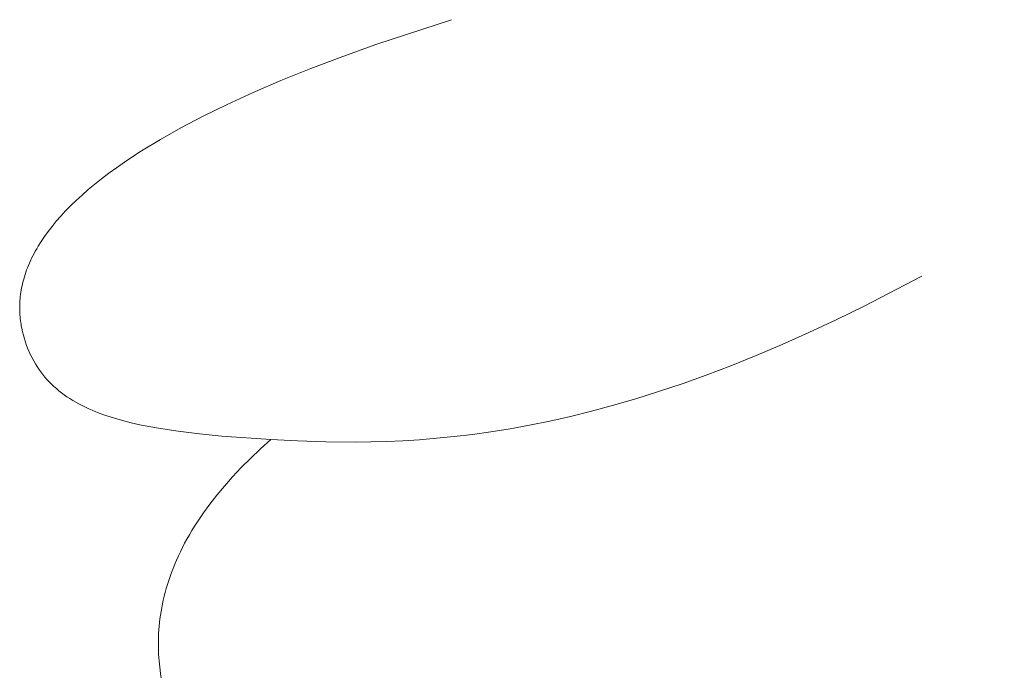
# Model space of a CAD drawing. Header units: millimetres. Extents: x -1459 to 125, y -3469 to 122.
# Tile 162 of 199: x -53.92 to -50.34, y -2945.39 to -2943.02. Entities that reach past the tile are written whole.
import ezdxf

# ---------------------------------------------------------------- set-up
doc = ezdxf.new("R2010")
doc.units = ezdxf.units.MM
doc.header["$MEASUREMENT"] = 0
doc.layers.add('Layer 1', color=7, linetype='Continuous')

msp = doc.modelspace()

# ---------------------------------------------------------------- linework, layer by layer
at = {"layer": 'Layer 1', "color": 5, "lineweight": 9}
for points, knots in [([(-50.6381, -2943.9568), (-50.6381, -2943.9568), (-50.849, -2944.0668), (-50.849, -2944.0668), (-50.849, -2944.0668), (-50.9507, -2944.1165), (-50.9507, -2944.1165), (-50.9507, -2944.1165), (-51.05, -2944.1629), (-51.05, -2944.1629), (-51.05, -2944.1629), (-51.1469, -2944.2061), (-51.1469, -2944.2061), (-51.1469, -2944.2061), (-51.2414, -2944.2462), (-51.2414, -2944.2462), (-51.2414, -2944.2462), (-51.3336, -2944.2833), (-51.3336, -2944.2833), (-51.3336, -2944.2833), (-51.4236, -2944.3175), (-51.4236, -2944.3175), (-51.4236, -2944.3175), (-51.5113, -2944.3489), (-51.5113, -2944.3489), (-51.5113, -2944.3489), (-51.5968, -2944.3776), (-51.5968, -2944.3776), (-51.5968, -2944.3776), (-51.6802, -2944.4037), (-51.6802, -2944.4037), (-51.6802, -2944.4037), (-51.7614, -2944.4274), (-51.7614, -2944.4274), (-51.7614, -2944.4274), (-51.8406, -2944.4487), (-51.8406, -2944.4487), (-51.8406, -2944.4487), (-51.9178, -2944.4678), (-51.9178, -2944.4678), (-51.9178, -2944.4678), (-51.993, -2944.4848), (-51.993, -2944.4848), (-51.993, -2944.4848), (-52.0662, -2944.4997), (-52.0662, -2944.4997), (-52.0662, -2944.4997), (-52.1376, -2944.5127), (-52.1376, -2944.5127), (-52.1376, -2944.5127), (-52.2071, -2944.5239), (-52.2071, -2944.5239), (-52.2071, -2944.5239), (-52.2747, -2944.5335), (-52.2747, -2944.5335), (-52.2747, -2944.5335), (-52.3406, -2944.5414), (-52.3406, -2944.5414), (-52.3406, -2944.5414), (-52.4048, -2944.5478), (-52.4048, -2944.5478), (-52.4048, -2944.5478), (-52.4672, -2944.5529), (-52.4672, -2944.5529), (-52.4672, -2944.5529), (-52.5281, -2944.5567), (-52.5281, -2944.5567), (-52.5281, -2944.5567), (-52.5872, -2944.5594), (-52.5872, -2944.5594), (-52.5872, -2944.5594), (-52.701, -2944.5617), (-52.701, -2944.5617), (-52.701, -2944.5617), (-52.8087, -2944.5607), (-52.8087, -2944.5607), (-52.8087, -2944.5607), (-52.9109, -2944.5573), (-52.9109, -2944.5573), (-52.9109, -2944.5573), (-53.0078, -2944.5523), (-53.0078, -2944.5523), (-53.0078, -2944.5523), (-53.1866, -2944.5396), (-53.1866, -2944.5396), (-53.1866, -2944.5396), (-53.2686, -2944.5317), (-53.2686, -2944.5317), (-53.2686, -2944.5317), (-53.3457, -2944.5223), (-53.3457, -2944.5223), (-53.3457, -2944.5223), (-53.4179, -2944.5113), (-53.4179, -2944.5113), (-53.4179, -2944.5113), (-53.4523, -2944.505), (-53.4523, -2944.505), (-53.4523, -2944.505), (-53.4854, -2944.4983), (-53.4854, -2944.4983), (-53.4854, -2944.4983), (-53.5172, -2944.491), (-53.5172, -2944.491), (-53.5172, -2944.491), (-53.5479, -2944.4832), (-53.5479, -2944.4832), (-53.5479, -2944.4832), (-53.5774, -2944.4748), (-53.5774, -2944.4748), (-53.5774, -2944.4748), (-53.6057, -2944.4657), (-53.6057, -2944.4657), (-53.6057, -2944.4657), (-53.6194, -2944.4609), (-53.6194, -2944.4609), (-53.6194, -2944.4609), (-53.6328, -2944.4559), (-53.6328, -2944.4559), (-53.6328, -2944.4559), (-53.6459, -2944.4508), (-53.6459, -2944.4508), (-53.6459, -2944.4508), (-53.6587, -2944.4455), (-53.6587, -2944.4455), (-53.6587, -2944.4455), (-53.6712, -2944.44), (-53.6712, -2944.44), (-53.6712, -2944.44), (-53.6834, -2944.4344), (-53.6834, -2944.4344), (-53.6834, -2944.4344), (-53.6953, -2944.4285), (-53.6953, -2944.4285), (-53.6953, -2944.4285), (-53.7069, -2944.4225), (-53.7069, -2944.4225), (-53.7069, -2944.4225), (-53.7182, -2944.4162), (-53.7182, -2944.4162), (-53.7182, -2944.4162), (-53.7292, -2944.4098), (-53.7292, -2944.4098), (-53.7292, -2944.4098), (-53.7399, -2944.4031), (-53.7399, -2944.4031), (-53.7399, -2944.4031), (-53.7504, -2944.3963), (-53.7504, -2944.3963), (-53.7504, -2944.3963), (-53.7605, -2944.3892), (-53.7605, -2944.3892), (-53.7605, -2944.3892), (-53.7703, -2944.3819), (-53.7703, -2944.3819), (-53.7703, -2944.3819), (-53.7799, -2944.3744), (-53.7799, -2944.3744), (-53.7799, -2944.3744), (-53.7891, -2944.3667), (-53.7891, -2944.3667), (-53.7891, -2944.3667), (-53.7981, -2944.3587), (-53.7981, -2944.3587), (-53.7981, -2944.3587), (-53.8067, -2944.3505), (-53.8067, -2944.3505), (-53.8067, -2944.3505), (-53.8151, -2944.3421), (-53.8151, -2944.3421), (-53.8151, -2944.3421), (-53.8232, -2944.3335), (-53.8232, -2944.3335), (-53.8232, -2944.3335), (-53.831, -2944.3246), (-53.831, -2944.3246), (-53.831, -2944.3246), (-53.8385, -2944.3154), (-53.8385, -2944.3154), (-53.8385, -2944.3154), (-53.8457, -2944.306), (-53.8457, -2944.306), (-53.8457, -2944.306), (-53.8526, -2944.2964), (-53.8526, -2944.2964), (-53.8526, -2944.2964), (-53.8592, -2944.2865), (-53.8592, -2944.2865), (-53.8592, -2944.2865), (-53.8655, -2944.2763), (-53.8655, -2944.2763), (-53.8655, -2944.2763), (-53.8715, -2944.2659), (-53.8715, -2944.2659), (-53.8715, -2944.2659), (-53.8773, -2944.2551), (-53.8773, -2944.2551), (-53.8773, -2944.2551), (-53.8827, -2944.2442), (-53.8827, -2944.2442), (-53.8827, -2944.2442), (-53.8879, -2944.2329), (-53.8879, -2944.2329), (-53.8879, -2944.2329), (-53.8928, -2944.2214), (-53.8928, -2944.2214), (-53.8928, -2944.2214), (-53.8974, -2944.2096), (-53.8974, -2944.2096), (-53.8974, -2944.2096), (-53.9017, -2944.1975), (-53.9017, -2944.1975), (-53.9017, -2944.1975), (-53.9056, -2944.1851), (-53.9056, -2944.1851), (-53.9056, -2944.1851), (-53.9093, -2944.1724), (-53.9093, -2944.1724), (-53.9093, -2944.1724), (-53.9125, -2944.1594), (-53.9125, -2944.1594), (-53.9125, -2944.1594), (-53.9154, -2944.1462), (-53.9154, -2944.1462), (-53.9154, -2944.1462), (-53.9167, -2944.1395), (-53.9167, -2944.1395), (-53.9167, -2944.1395), (-53.9178, -2944.1327), (-53.9178, -2944.1327), (-53.9178, -2944.1327), (-53.9189, -2944.1259), (-53.9189, -2944.1259), (-53.9189, -2944.1259), (-53.9198, -2944.119), (-53.9198, -2944.119), (-53.9198, -2944.119), (-53.9206, -2944.112), (-53.9206, -2944.112), (-53.9206, -2944.112), (-53.9213, -2944.105), (-53.9213, -2944.105), (-53.9213, -2944.105), (-53.9218, -2944.0979), (-53.9218, -2944.0979), (-53.9218, -2944.0979), (-53.9222, -2944.0907), (-53.9222, -2944.0907), (-53.9222, -2944.0907), (-53.9225, -2944.0835), (-53.9225, -2944.0835), (-53.9225, -2944.0835), (-53.9226, -2944.0762), (-53.9226, -2944.0762), (-53.9226, -2944.0762), (-53.9226, -2944.0688), (-53.9226, -2944.0688), (-53.9226, -2944.0688), (-53.9225, -2944.0614), (-53.9225, -2944.0614), (-53.9225, -2944.0614), (-53.9222, -2944.0539), (-53.9222, -2944.0539), (-53.9222, -2944.0539), (-53.9217, -2944.0464), (-53.9217, -2944.0464), (-53.9217, -2944.0464), (-53.9211, -2944.0388), (-53.9211, -2944.0388), (-53.9211, -2944.0388), (-53.9204, -2944.0311), (-53.9204, -2944.0311), (-53.9204, -2944.0311), (-53.9194, -2944.0234), (-53.9194, -2944.0234), (-53.9194, -2944.0234), (-53.9183, -2944.0156), (-53.9183, -2944.0156), (-53.9183, -2944.0156), (-53.917, -2944.0078), (-53.917, -2944.0078), (-53.917, -2944.0078), (-53.9156, -2943.9999), (-53.9156, -2943.9999), (-53.9156, -2943.9999), (-53.914, -2943.9919), (-53.914, -2943.9919), (-53.914, -2943.9919), (-53.9122, -2943.9839), (-53.9122, -2943.9839), (-53.9122, -2943.9839), (-53.9102, -2943.9758), (-53.9102, -2943.9758), (-53.9102, -2943.9758), (-53.908, -2943.9677), (-53.908, -2943.9677), (-53.908, -2943.9677), (-53.9056, -2943.9595), (-53.9056, -2943.9595), (-53.9056, -2943.9595), (-53.903, -2943.9513), (-53.903, -2943.9513), (-53.903, -2943.9513), (-53.9002, -2943.943), (-53.9002, -2943.943), (-53.9002, -2943.943), (-53.8973, -2943.9346), (-53.8973, -2943.9346), (-53.8973, -2943.9346), (-53.8941, -2943.9262), (-53.8941, -2943.9262), (-53.8941, -2943.9262), (-53.8907, -2943.9178), (-53.8907, -2943.9178), (-53.8907, -2943.9178), (-53.8871, -2943.9093), (-53.8871, -2943.9093), (-53.8871, -2943.9093), (-53.8833, -2943.9007), (-53.8833, -2943.9007), (-53.8833, -2943.9007), (-53.8792, -2943.8921), (-53.8792, -2943.8921), (-53.8792, -2943.8921), (-53.8749, -2943.8835), (-53.8749, -2943.8835), (-53.8749, -2943.8835), (-53.8704, -2943.8748), (-53.8704, -2943.8748), (-53.8704, -2943.8748), (-53.8657, -2943.866), (-53.8657, -2943.866), (-53.8657, -2943.866), (-53.8607, -2943.8572), (-53.8607, -2943.8572), (-53.8607, -2943.8572), (-53.8555, -2943.8483), (-53.8555, -2943.8483), (-53.8555, -2943.8483), (-53.8444, -2943.8305), (-53.8444, -2943.8305), (-53.8444, -2943.8305), (-53.8322, -2943.8124), (-53.8322, -2943.8124), (-53.8322, -2943.8124), (-53.8191, -2943.7942), (-53.8191, -2943.7942), (-53.8191, -2943.7942), (-53.8048, -2943.7757), (-53.8048, -2943.7757), (-53.8048, -2943.7757), (-53.7895, -2943.7571), (-53.7895, -2943.7571), (-53.7895, -2943.7571), (-53.7731, -2943.7384), (-53.7731, -2943.7384), (-53.7731, -2943.7384), (-53.7555, -2943.7194), (-53.7555, -2943.7194), (-53.7555, -2943.7194), (-53.7368, -2943.7003), (-53.7368, -2943.7003), (-53.7368, -2943.7003), (-53.7169, -2943.681), (-53.7169, -2943.681), (-53.7169, -2943.681), (-53.6957, -2943.6615), (-53.6957, -2943.6615), (-53.6957, -2943.6615), (-53.6733, -2943.6419), (-53.6733, -2943.6419), (-53.6733, -2943.6419), (-53.6496, -2943.6222), (-53.6496, -2943.6222), (-53.6496, -2943.6222), (-53.6246, -2943.6023), (-53.6246, -2943.6023), (-53.6246, -2943.6023), (-53.5983, -2943.5822), (-53.5983, -2943.5822), (-53.5983, -2943.5822), (-53.5706, -2943.562), (-53.5706, -2943.562), (-53.5706, -2943.562), (-53.5415, -2943.5417), (-53.5415, -2943.5417), (-53.5415, -2943.5417), (-53.511, -2943.5212), (-53.511, -2943.5212), (-53.511, -2943.5212), (-53.479, -2943.5006), (-53.479, -2943.5006), (-53.479, -2943.5006), (-53.4106, -2943.4591), (-53.4106, -2943.4591), (-53.4106, -2943.4591), (-53.336, -2943.4171), (-53.336, -2943.4171), (-53.336, -2943.4171), (-53.255, -2943.3746), (-53.255, -2943.3746), (-53.255, -2943.3746), (-53.1675, -2943.3317), (-53.1675, -2943.3317), (-53.1675, -2943.3317), (-53.0731, -2943.2885), (-53.0731, -2943.2885), (-53.0731, -2943.2885), (-52.9716, -2943.2449), (-52.9716, -2943.2449), (-52.9716, -2943.2449), (-52.8629, -2943.201), (-52.8629, -2943.201), (-52.8629, -2943.201), (-52.7466, -2943.1568), (-52.7466, -2943.1568), (-52.7466, -2943.1568), (-52.6226, -2943.1123), (-52.6226, -2943.1123), (-52.6226, -2943.1123), (-52.3505, -2943.0228), (-52.3505, -2943.0228)], [0, 0, 0, 0, 0.007143, 0.007143, 0.007143, 0.014286, 0.014286, 0.014286, 0.021429, 0.021429, 0.021429, 0.028571, 0.028571, 0.028571, 0.035714, 0.035714, 0.035714, 0.042857, 0.042857, 0.042857, 0.05, 0.05, 0.05, 0.057143, 0.057143, 0.057143, 0.064286, 0.064286, 0.064286, 0.071429, 0.071429, 0.071429, 0.078571, 0.078571, 0.078571, 0.085714, 0.085714, 0.085714, 0.092857, 0.092857, 0.092857, 0.1, 0.1, 0.1, 0.107143, 0.107143, 0.107143, 0.114286, 0.114286, 0.114286, 0.121429, 0.121429, 0.121429, 0.128571, 0.128571, 0.128571, 0.135714, 0.135714, 0.135714, 0.142857, 0.142857, 0.142857, 0.15, 0.15, 0.15, 0.157143, 0.157143, 0.157143, 0.164286, 0.164286, 0.164286, 0.171429, 0.171429, 0.171429, 0.178571, 0.178571, 0.178571, 0.185714, 0.185714, 0.185714, 0.192857, 0.192857, 0.192857, 0.2, 0.2, 0.2, 0.207143, 0.207143, 0.207143, 0.214286, 0.214286, 0.214286, 0.221429, 0.221429, 0.221429, 0.228571, 0.228571, 0.228571, 0.235714, 0.235714, 0.235714, 0.242857, 0.242857, 0.242857, 0.25, 0.25, 0.25, 0.257143, 0.257143, 0.257143, 0.264286, 0.264286, 0.264286, 0.271429, 0.271429, 0.271429, 0.278571, 0.278571, 0.278571, 0.285714, 0.285714, 0.285714, 0.292857, 0.292857, 0.292857, 0.3, 0.3, 0.3, 0.307143, 0.307143, 0.307143, 0.314286, 0.314286, 0.314286, 0.321429, 0.321429, 0.321429, 0.328571, 0.328571, 0.328571, 0.335714, 0.335714, 0.335714, 0.342857, 0.342857, 0.342857, 0.35, 0.35, 0.35, 0.357143, 0.357143, 0.357143, 0.364286, 0.364286, 0.364286, 0.371429, 0.371429, 0.371429, 0.378571, 0.378571, 0.378571, 0.385714, 0.385714, 0.385714, 0.392857, 0.392857, 0.392857, 0.4, 0.4, 0.4, 0.407143, 0.407143, 0.407143, 0.414286, 0.414286, 0.414286, 0.421429, 0.421429, 0.421429, 0.428571, 0.428571, 0.428571, 0.435714, 0.435714, 0.435714, 0.442857, 0.442857, 0.442857, 0.45, 0.45, 0.45, 0.457143, 0.457143, 0.457143, 0.464286, 0.464286, 0.464286, 0.471429, 0.471429, 0.471429, 0.478571, 0.478571, 0.478571, 0.485714, 0.485714, 0.485714, 0.492857, 0.492857, 0.492857, 0.5, 0.5, 0.5, 0.507143, 0.507143, 0.507143, 0.514286, 0.514286, 0.514286, 0.521429, 0.521429, 0.521429, 0.528571, 0.528571, 0.528571, 0.535714, 0.535714, 0.535714, 0.542857, 0.542857, 0.542857, 0.55, 0.55, 0.55, 0.557143, 0.557143, 0.557143, 0.564286, 0.564286, 0.564286, 0.571429, 0.571429, 0.571429, 0.578571, 0.578571, 0.578571, 0.585714, 0.585714, 0.585714, 0.592857, 0.592857, 0.592857, 0.6, 0.6, 0.6, 0.607143, 0.607143, 0.607143, 0.614286, 0.614286, 0.614286, 0.621429, 0.621429, 0.621429, 0.628571, 0.628571, 0.628571, 0.635714, 0.635714, 0.635714, 0.642857, 0.642857, 0.642857, 0.65, 0.65, 0.65, 0.657143, 0.657143, 0.657143, 0.664286, 0.664286, 0.664286, 0.671429, 0.671429, 0.671429, 0.678571, 0.678571, 0.678571, 0.685714, 0.685714, 0.685714, 0.692857, 0.692857, 0.692857, 0.7, 0.7, 0.7, 0.707143, 0.707143, 0.707143, 0.714286, 0.714286, 0.714286, 0.721429, 0.721429, 0.721429, 0.728571, 0.728571, 0.728571, 0.735714, 0.735714, 0.735714, 0.742857, 0.742857, 0.742857, 0.75, 0.75, 0.75, 0.757143, 0.757143, 0.757143, 0.764286, 0.764286, 0.764286, 0.771429, 0.771429, 0.771429, 0.778571, 0.778571, 0.778571, 0.785714, 0.785714, 0.785714, 0.792857, 0.792857, 0.792857, 0.8, 0.8, 0.8, 0.807143, 0.807143, 0.807143, 0.814286, 0.814286, 0.814286, 0.821429, 0.821429, 0.821429, 0.828571, 0.828571, 0.828571, 0.835714, 0.835714, 0.835714, 0.842857, 0.842857, 0.842857, 0.85, 0.85, 0.85, 0.857143, 0.857143, 0.857143, 0.864286, 0.864286, 0.864286, 0.871429, 0.871429, 0.871429, 0.878571, 0.878571, 0.878571, 0.885714, 0.885714, 0.885714, 0.892857, 0.892857, 0.892857, 0.9, 0.9, 0.9, 0.907143, 0.907143, 0.907143, 0.914286, 0.914286, 0.914286, 0.921429, 0.921429, 0.921429, 0.928571, 0.928571, 0.928571, 0.935714, 0.935714, 0.935714, 0.942857, 0.942857, 0.942857, 0.95, 0.95, 0.95, 0.957143, 0.957143, 0.957143, 0.964286, 0.964286, 0.964286, 0.971429, 0.971429, 0.971429, 0.978571, 0.978571, 0.978571, 0.985714, 0.985714, 0.985714, 0.992857, 0.992857, 0.992857, 1, 1, 1, 1]), ([(-50.3383, -2945.5729), (-50.3383, -2945.5729), (-50.5249, -2945.6224), (-50.5249, -2945.6224), (-50.5249, -2945.6224), (-50.7083, -2945.6665), (-50.7083, -2945.6665), (-50.7083, -2945.6665), (-50.8881, -2945.7056), (-50.8881, -2945.7056), (-50.8881, -2945.7056), (-51.0639, -2945.7398), (-51.0639, -2945.7398), (-51.0639, -2945.7398), (-51.2353, -2945.7693), (-51.2353, -2945.7693), (-51.2353, -2945.7693), (-51.402, -2945.7945), (-51.402, -2945.7945), (-51.402, -2945.7945), (-51.5635, -2945.8154), (-51.5635, -2945.8154), (-51.5635, -2945.8154), (-51.7196, -2945.8325), (-51.7196, -2945.8325), (-51.7196, -2945.8325), (-51.8697, -2945.8458), (-51.8697, -2945.8458), (-51.8697, -2945.8458), (-52.0136, -2945.8556), (-52.0136, -2945.8556), (-52.0136, -2945.8556), (-52.1509, -2945.8621), (-52.1509, -2945.8621), (-52.1509, -2945.8621), (-52.2811, -2945.8656), (-52.2811, -2945.8656), (-52.2811, -2945.8656), (-52.4039, -2945.8663), (-52.4039, -2945.8663), (-52.4039, -2945.8663), (-52.519, -2945.8644), (-52.519, -2945.8644), (-52.519, -2945.8644), (-52.6259, -2945.8601), (-52.6259, -2945.8601), (-52.6259, -2945.8601), (-52.7243, -2945.8537), (-52.7243, -2945.8537), (-52.7243, -2945.8537), (-52.8139, -2945.8454), (-52.8139, -2945.8454), (-52.8139, -2945.8454), (-52.8555, -2945.8405), (-52.8555, -2945.8405), (-52.8555, -2945.8405), (-52.8951, -2945.8351), (-52.8951, -2945.8351), (-52.8951, -2945.8351), (-52.9326, -2945.8292), (-52.9326, -2945.8292), (-52.9326, -2945.8292), (-52.9682, -2945.8228), (-52.9682, -2945.8228), (-52.9682, -2945.8228), (-53.002, -2945.816), (-53.002, -2945.816), (-53.002, -2945.816), (-53.0339, -2945.8086), (-53.0339, -2945.8086), (-53.0339, -2945.8086), (-53.064, -2945.8007), (-53.064, -2945.8007), (-53.064, -2945.8007), (-53.0924, -2945.7923), (-53.0924, -2945.7923), (-53.0924, -2945.7923), (-53.106, -2945.7879), (-53.106, -2945.7879), (-53.106, -2945.7879), (-53.1191, -2945.7834), (-53.1191, -2945.7834), (-53.1191, -2945.7834), (-53.1319, -2945.7787), (-53.1319, -2945.7787), (-53.1319, -2945.7787), (-53.1443, -2945.774), (-53.1443, -2945.774), (-53.1443, -2945.774), (-53.1562, -2945.7691), (-53.1562, -2945.7691), (-53.1562, -2945.7691), (-53.1679, -2945.764), (-53.1679, -2945.764), (-53.1679, -2945.764), (-53.1791, -2945.7588), (-53.1791, -2945.7588), (-53.1791, -2945.7588), (-53.19, -2945.7535), (-53.19, -2945.7535), (-53.19, -2945.7535), (-53.2005, -2945.7481), (-53.2005, -2945.7481), (-53.2005, -2945.7481), (-53.2106, -2945.7425), (-53.2106, -2945.7425), (-53.2106, -2945.7425), (-53.2204, -2945.7368), (-53.2204, -2945.7368), (-53.2204, -2945.7368), (-53.2299, -2945.731), (-53.2299, -2945.731), (-53.2299, -2945.731), (-53.2391, -2945.725), (-53.2391, -2945.725), (-53.2391, -2945.725), (-53.2479, -2945.7189), (-53.2479, -2945.7189), (-53.2479, -2945.7189), (-53.2564, -2945.7126), (-53.2564, -2945.7126), (-53.2564, -2945.7126), (-53.2646, -2945.7063), (-53.2646, -2945.7063), (-53.2646, -2945.7063), (-53.2725, -2945.6997), (-53.2725, -2945.6997), (-53.2725, -2945.6997), (-53.2801, -2945.6931), (-53.2801, -2945.6931), (-53.2801, -2945.6931), (-53.2874, -2945.6863), (-53.2874, -2945.6863), (-53.2874, -2945.6863), (-53.2945, -2945.6794), (-53.2945, -2945.6794), (-53.2945, -2945.6794), (-53.3013, -2945.6723), (-53.3013, -2945.6723), (-53.3013, -2945.6723), (-53.3078, -2945.6651), (-53.3078, -2945.6651), (-53.3078, -2945.6651), (-53.314, -2945.6577), (-53.314, -2945.6577), (-53.314, -2945.6577), (-53.32, -2945.6502), (-53.32, -2945.6502), (-53.32, -2945.6502), (-53.3257, -2945.6426), (-53.3257, -2945.6426), (-53.3257, -2945.6426), (-53.3312, -2945.6348), (-53.3312, -2945.6348), (-53.3312, -2945.6348), (-53.3365, -2945.6269), (-53.3365, -2945.6269), (-53.3365, -2945.6269), (-53.3416, -2945.6189), (-53.3416, -2945.6189), (-53.3416, -2945.6189), (-53.3464, -2945.6107), (-53.3464, -2945.6107), (-53.3464, -2945.6107), (-53.351, -2945.6023), (-53.351, -2945.6023), (-53.351, -2945.6023), (-53.3555, -2945.5938), (-53.3555, -2945.5938), (-53.3555, -2945.5938), (-53.3597, -2945.5852), (-53.3597, -2945.5852), (-53.3597, -2945.5852), (-53.3637, -2945.5764), (-53.3637, -2945.5764), (-53.3637, -2945.5764), (-53.3676, -2945.5675), (-53.3676, -2945.5675), (-53.3676, -2945.5675), (-53.3713, -2945.5585), (-53.3713, -2945.5585), (-53.3713, -2945.5585), (-53.3748, -2945.5492), (-53.3748, -2945.5492), (-53.3748, -2945.5492), (-53.3782, -2945.5399), (-53.3782, -2945.5399), (-53.3782, -2945.5399), (-53.3814, -2945.5304), (-53.3814, -2945.5304), (-53.3814, -2945.5304), (-53.3874, -2945.5109), (-53.3874, -2945.5109), (-53.3874, -2945.5109), (-53.3928, -2945.4909), (-53.3928, -2945.4909), (-53.3928, -2945.4909), (-53.3978, -2945.4702), (-53.3978, -2945.4702), (-53.3978, -2945.4702), (-53.4024, -2945.449), (-53.4024, -2945.449), (-53.4024, -2945.449), (-53.4065, -2945.4272), (-53.4065, -2945.4272), (-53.4065, -2945.4272), (-53.4101, -2945.4048), (-53.4101, -2945.4048), (-53.4101, -2945.4048), (-53.413, -2945.3818), (-53.413, -2945.3818), (-53.413, -2945.3818), (-53.4154, -2945.3582), (-53.4154, -2945.3582), (-53.4154, -2945.3582), (-53.4169, -2945.3342), (-53.4169, -2945.3342), (-53.4169, -2945.3342), (-53.4178, -2945.3095), (-53.4178, -2945.3095), (-53.4178, -2945.3095), (-53.4178, -2945.2844), (-53.4178, -2945.2844), (-53.4178, -2945.2844), (-53.4174, -2945.2716), (-53.4174, -2945.2716), (-53.4174, -2945.2716), (-53.4168, -2945.2587), (-53.4168, -2945.2587), (-53.4168, -2945.2587), (-53.416, -2945.2457), (-53.416, -2945.2457), (-53.416, -2945.2457), (-53.415, -2945.2326), (-53.415, -2945.2326), (-53.415, -2945.2326), (-53.4137, -2945.2193), (-53.4137, -2945.2193), (-53.4137, -2945.2193), (-53.4121, -2945.2059), (-53.4121, -2945.2059), (-53.4121, -2945.2059), (-53.4102, -2945.1924), (-53.4102, -2945.1924), (-53.4102, -2945.1924), (-53.4081, -2945.1788), (-53.4081, -2945.1788), (-53.4081, -2945.1788), (-53.4057, -2945.165), (-53.4057, -2945.165), (-53.4057, -2945.165), (-53.403, -2945.1512), (-53.403, -2945.1512), (-53.403, -2945.1512), (-53.4, -2945.1372), (-53.4, -2945.1372), (-53.4, -2945.1372), (-53.3967, -2945.1231), (-53.3967, -2945.1231), (-53.3967, -2945.1231), (-53.393, -2945.1089), (-53.393, -2945.1089), (-53.393, -2945.1089), (-53.3891, -2945.0946), (-53.3891, -2945.0946), (-53.3891, -2945.0946), (-53.3848, -2945.0802), (-53.3848, -2945.0802), (-53.3848, -2945.0802), (-53.3802, -2945.0657), (-53.3802, -2945.0657), (-53.3802, -2945.0657), (-53.3752, -2945.051), (-53.3752, -2945.051), (-53.3752, -2945.051), (-53.3699, -2945.0363), (-53.3699, -2945.0363), (-53.3699, -2945.0363), (-53.3642, -2945.0215), (-53.3642, -2945.0215), (-53.3642, -2945.0215), (-53.3581, -2945.0065), (-53.3581, -2945.0065), (-53.3581, -2945.0065), (-53.3517, -2944.9915), (-53.3517, -2944.9915), (-53.3517, -2944.9915), (-53.3449, -2944.9763), (-53.3449, -2944.9763), (-53.3449, -2944.9763), (-53.3377, -2944.9611), (-53.3377, -2944.9611), (-53.3377, -2944.9611), (-53.3301, -2944.9458), (-53.3301, -2944.9458), (-53.3301, -2944.9458), (-53.3221, -2944.9303), (-53.3221, -2944.9303), (-53.3221, -2944.9303), (-53.3136, -2944.9148), (-53.3136, -2944.9148), (-53.3136, -2944.9148), (-53.3048, -2944.8992), (-53.3048, -2944.8992), (-53.3048, -2944.8992), (-53.2955, -2944.8835), (-53.2955, -2944.8835), (-53.2955, -2944.8835), (-53.2858, -2944.8677), (-53.2858, -2944.8677), (-53.2858, -2944.8677), (-53.2756, -2944.8518), (-53.2756, -2944.8518), (-53.2756, -2944.8518), (-53.2539, -2944.8198), (-53.2539, -2944.8198), (-53.2539, -2944.8198), (-53.2303, -2944.7874), (-53.2303, -2944.7874), (-53.2303, -2944.7874), (-53.2048, -2944.7547), (-53.2048, -2944.7547), (-53.2048, -2944.7547), (-53.1773, -2944.7217), (-53.1773, -2944.7217), (-53.1773, -2944.7217), (-53.1478, -2944.6884), (-53.1478, -2944.6884), (-53.1478, -2944.6884), (-53.1161, -2944.6547), (-53.1161, -2944.6547), (-53.1161, -2944.6547), (-53.0823, -2944.6209), (-53.0823, -2944.6209), (-53.0823, -2944.6209), (-53.0462, -2944.5867), (-53.0462, -2944.5867), (-53.0462, -2944.5867), (-53.0078, -2944.5523), (-53.0078, -2944.5523)], [0, 0, 0, 0, 0.00885, 0.00885, 0.00885, 0.017699, 0.017699, 0.017699, 0.026549, 0.026549, 0.026549, 0.035398, 0.035398, 0.035398, 0.044248, 0.044248, 0.044248, 0.053097, 0.053097, 0.053097, 0.061947, 0.061947, 0.061947, 0.070796, 0.070796, 0.070796, 0.079646, 0.079646, 0.079646, 0.088496, 0.088496, 0.088496, 0.097345, 0.097345, 0.097345, 0.106195, 0.106195, 0.106195, 0.115044, 0.115044, 0.115044, 0.123894, 0.123894, 0.123894, 0.132743, 0.132743, 0.132743, 0.141593, 0.141593, 0.141593, 0.150442, 0.150442, 0.150442, 0.159292, 0.159292, 0.159292, 0.168142, 0.168142, 0.168142, 0.176991, 0.176991, 0.176991, 0.185841, 0.185841, 0.185841, 0.19469, 0.19469, 0.19469, 0.20354, 0.20354, 0.20354, 0.212389, 0.212389, 0.212389, 0.221239, 0.221239, 0.221239, 0.230088, 0.230088, 0.230088, 0.238938, 0.238938, 0.238938, 0.247788, 0.247788, 0.247788, 0.256637, 0.256637, 0.256637, 0.265487, 0.265487, 0.265487, 0.274336, 0.274336, 0.274336, 0.283186, 0.283186, 0.283186, 0.292035, 0.292035, 0.292035, 0.300885, 0.300885, 0.300885, 0.309735, 0.309735, 0.309735, 0.318584, 0.318584, 0.318584, 0.327434, 0.327434, 0.327434, 0.336283, 0.336283, 0.336283, 0.345133, 0.345133, 0.345133, 0.353982, 0.353982, 0.353982, 0.362832, 0.362832, 0.362832, 0.371681, 0.371681, 0.371681, 0.380531, 0.380531, 0.380531, 0.389381, 0.389381, 0.389381, 0.39823, 0.39823, 0.39823, 0.40708, 0.40708, 0.40708, 0.415929, 0.415929, 0.415929, 0.424779, 0.424779, 0.424779, 0.433628, 0.433628, 0.433628, 0.442478, 0.442478, 0.442478, 0.451327, 0.451327, 0.451327, 0.460177, 0.460177, 0.460177, 0.469027, 0.469027, 0.469027, 0.477876, 0.477876, 0.477876, 0.486726, 0.486726, 0.486726, 0.495575, 0.495575, 0.495575, 0.504425, 0.504425, 0.504425, 0.513274, 0.513274, 0.513274, 0.522124, 0.522124, 0.522124, 0.530973, 0.530973, 0.530973, 0.539823, 0.539823, 0.539823, 0.548673, 0.548673, 0.548673, 0.557522, 0.557522, 0.557522, 0.566372, 0.566372, 0.566372, 0.575221, 0.575221, 0.575221, 0.584071, 0.584071, 0.584071, 0.59292, 0.59292, 0.59292, 0.60177, 0.60177, 0.60177, 0.610619, 0.610619, 0.610619, 0.619469, 0.619469, 0.619469, 0.628319, 0.628319, 0.628319, 0.637168, 0.637168, 0.637168, 0.646018, 0.646018, 0.646018, 0.654867, 0.654867, 0.654867, 0.663717, 0.663717, 0.663717, 0.672566, 0.672566, 0.672566, 0.681416, 0.681416, 0.681416, 0.690265, 0.690265, 0.690265, 0.699115, 0.699115, 0.699115, 0.707965, 0.707965, 0.707965, 0.716814, 0.716814, 0.716814, 0.725664, 0.725664, 0.725664, 0.734513, 0.734513, 0.734513, 0.743363, 0.743363, 0.743363, 0.752212, 0.752212, 0.752212, 0.761062, 0.761062, 0.761062, 0.769912, 0.769912, 0.769912, 0.778761, 0.778761, 0.778761, 0.787611, 0.787611, 0.787611, 0.79646, 0.79646, 0.79646, 0.80531, 0.80531, 0.80531, 0.814159, 0.814159, 0.814159, 0.823009, 0.823009, 0.823009, 0.831858, 0.831858, 0.831858, 0.840708, 0.840708, 0.840708, 0.849558, 0.849558, 0.849558, 0.858407, 0.858407, 0.858407, 0.867257, 0.867257, 0.867257, 0.876106, 0.876106, 0.876106, 0.884956, 0.884956, 0.884956, 0.893805, 0.893805, 0.893805, 0.902655, 0.902655, 0.902655, 0.911504, 0.911504, 0.911504, 0.920354, 0.920354, 0.920354, 0.929204, 0.929204, 0.929204, 0.938053, 0.938053, 0.938053, 0.946903, 0.946903, 0.946903, 0.955752, 0.955752, 0.955752, 0.964602, 0.964602, 0.964602, 0.973451, 0.973451, 0.973451, 0.982301, 0.982301, 0.982301, 0.99115, 0.99115, 0.99115, 1, 1, 1, 1])]:
    msp.add_open_spline(points, degree=3, knots=knots, dxfattribs=at)

doc.saveas('drawing.dxf')
